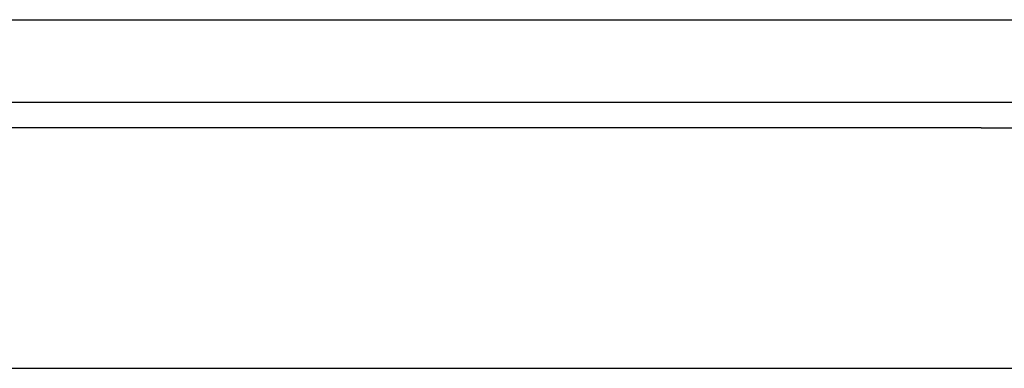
# Model space of a CAD drawing. Header units: inches. Extents: x 25 to 627, y 68 to 290.
# Tile 21 of 250: x 82.839 to 84.021, y 69.165 to 69.583. Entities that reach past the tile are written whole.
import ezdxf

# ---------------------------------------------------------------- set-up
doc = ezdxf.new("R2010")
doc.units = ezdxf.units.IN
doc.header["$MEASUREMENT"] = 0
doc.layers.add('Visible Edges(ANSI)', color=7, linetype='Continuous', lineweight=25)
doc.layers.add('Visible Tangent Edges(ANSI)', color=7, linetype='Continuous', lineweight=25)

msp = doc.modelspace()

# ---------------------------------------------------------------- linework, layer by layer
at = {"layer": 'Visible Edges(ANSI)'}
for p, q in [((25.0901, 69.4844), (84.8921, 69.4844)), ((82.2356, 69.1649), (84.7936, 69.1649))]:
    msp.add_line(p, q, dxfattribs=at)
at = {"layer": 'Visible Tangent Edges(ANSI)'}
for p, q in [((25.0901, 69.5834), (84.125, 69.5834)), ((83.993, 69.4534), (81.4225, 69.4534)), ((83.993, 69.4534), (84.094, 69.4534))]:
    msp.add_line(p, q, dxfattribs=at)

doc.saveas('drawing.dxf')
